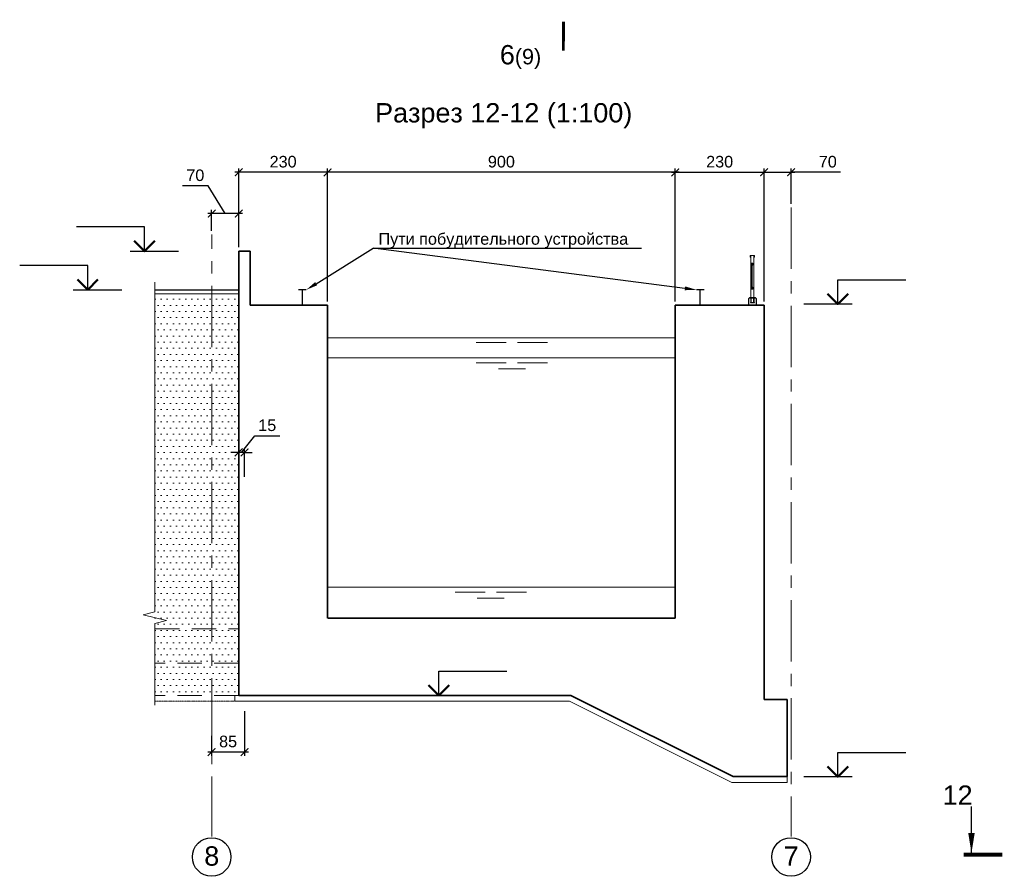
# Model space of a CAD drawing. Header units: millimetres. Extents: x 442308 to 722034, y 240588 to 370364.
# Tile 4 of 27: x 504405 to 529894, y 288766 to 310938. Entities that reach past the tile are written whole.
import ezdxf
from ezdxf import colors
from ezdxf.entities.mleader import LeaderData, LeaderLine
from ezdxf.enums import TextEntityAlignment as Align
from ezdxf.math import Vec2, Vec3

# ---------------------------------------------------------------- set-up
doc = ezdxf.new("R2018")
doc.units = ezdxf.units.MM
doc.header["$LTSCALE"] = 10
for name, pattern in [('HIDDEN', [9.525, 6.35, -3.175]), ('осевая', [50.8, 31.75, -6.35, 6.35, -6.35]), ('фантом', [63.5, 31.75, -6.35, 6.35, -6.35, 6.35, -6.35])]:
    doc.linetypes.add(name, pattern=pattern)
for name, color, linetype, lineweight in [('Бетон', 7, 'Continuous', 35), ('Вода', 5, 'Continuous', 30), ('ГТО-2_Размеры', 7, 'Continuous', 15), ('Отдел_Выноски(стрелка)', 7, 'Continuous', 15), ('Отдел_Заглавные надписи', 7, 'Continuous', 30), ('Отдел_Разрезы. Сечения. Узлы', 7, 'Continuous', 15), ('текст', 7, 'Continuous', 25)]:
    doc.layers.add(name, color=color, linetype=linetype, lineweight=lineweight)
for name, color, linetype in [('Земля', 34, 'Continuous'), ('Металл', 1, 'Continuous'), ('Оси', 1, 'осевая'), ('отметки', 7, 'Continuous'), ('Штриховка', 7, 'Continuous')]:
    doc.layers.add(name, color=color, linetype=linetype)
doc.styles.add('arial', font='arial.ttf')
doc.styles.add('Arial 5', font='arial.ttf', dxfattribs={"height": 5})
doc.styles.get("Standard").update_dxf_attribs({"font": 'arial.ttf'})
doc.styles.add('аrial', font='arial.ttf')
doc.styles.add('Рогун1', font='arial.ttf')
doc.dimstyles.new('100 мм', dxfattribs={"dimscale": 100, "dimtxt": 3.5, "dimasz": 2, "dimexe": 1, "dimexo": 1, "dimgap": 1.2, "dimtad": 1, "dimdec": 0, "dimlfac": 0.1, "dimrnd": 0.0001, "dimtxsty": 'Рогун1', "dimblk": 'ARCHTICK', "dimcen": 2.5, "dimdle": 1, "dimaunit": 1, "dimadec": 1, "dimazin": 0, "dimtfac": 1, "dimtdec": 0, "dimtmove": 1, "dimatfit": 3, "dimldrblk": 'ARCHTICK', "dimfxl": 1, "dimtfill": 1, "dimarcsym": 0})

# ---------------------------------------------------------------- blocks, each defined once
blk = doc.blocks.new('_ArchTick')
at = {"color": 0, "linetype": 'ByBlock', "const_width": 0.15}
blk.add_lwpolyline([(-0.5, -0.5), (0.5, 0.5)], dxfattribs=at)
blk = doc.blocks.new('*D212')
at = {"layer": 'Defpoints', "color": 0, "transparency": 16777216}
for p in [(510075, 306988), (510075, 304946), (512375, 304896)]:
    blk.add_point(p, dxfattribs=at)
at = {"layer": 'ГТО-2_Размеры', "color": 0, "lineweight": -2, "transparency": 16777216}
for p, q in [((512475, 306988), (509975, 306988)), ((510075, 305046), (510075, 307088)), ((512375, 304996), (512375, 307088))]:
    blk.add_line(p, q, dxfattribs=at)
at = {"layer": 'ГТО-2_Размеры', "color": 0, "lineweight": -2, "transparency": 16777216, "xscale": 200, "yscale": 200, "zscale": 200, "rotation": 180}
blk.add_blockref('_ArchTick', (510075, 306988), dxfattribs=at)
at = {"layer": 'ГТО-2_Размеры', "color": 0, "lineweight": -2, "transparency": 16777216, "xscale": 200, "yscale": 200, "zscale": 200}
blk.add_blockref('_ArchTick', (512375, 306988), dxfattribs=at)
at = {"layer": 'ГТО-2_Размеры', "color": 0, "transparency": 16777216, "insert": (511225, 307261), "char_height": 300, "attachment_point": 5, "style": 'Рогун1'}
blk.add_mtext('230', dxfattribs=at)
blk = doc.blocks.new('*D213')
at = {"layer": 'Defpoints', "color": 0, "transparency": 16777216}
for p in [(512375, 306988), (521375, 304896), (512375, 303546)]:
    blk.add_point(p, dxfattribs=at)
at = {"layer": 'ГТО-2_Размеры', "color": 0, "lineweight": -2, "transparency": 16777216}
for p, q in [((521475, 306988), (512275, 306988)), ((512375, 303646), (512375, 307088)), ((521375, 304996), (521375, 307088))]:
    blk.add_line(p, q, dxfattribs=at)
at = {"layer": 'ГТО-2_Размеры', "color": 0, "lineweight": -2, "transparency": 16777216, "xscale": 200, "yscale": 200, "zscale": 200, "rotation": 180}
blk.add_blockref('_ArchTick', (512375, 306988), dxfattribs=at)
at = {"layer": 'ГТО-2_Размеры', "color": 0, "lineweight": -2, "transparency": 16777216, "xscale": 200, "yscale": 200, "zscale": 200}
blk.add_blockref('_ArchTick', (521375, 306988), dxfattribs=at)
at = {"layer": 'ГТО-2_Размеры', "color": 0, "transparency": 16777216, "insert": (516875, 307261), "char_height": 300, "attachment_point": 5, "style": 'Рогун1'}
blk.add_mtext('900', dxfattribs=at)
blk = doc.blocks.new('*D209')
at = {"layer": 'Defpoints', "color": 0, "transparency": 16777216}
for p in [(509375, 305919), (509375, 305376), (510075, 304946)]:
    blk.add_point(p, dxfattribs=at)
at = {"layer": 'ГТО-2_Размеры', "color": 0, "lineweight": -2, "transparency": 16777216}
for p, q in [((509285, 306637), (508619, 306637)), ((509725, 305919), (509285, 306637)), ((510175, 305919), (509275, 305919)), ((509375, 305476), (509375, 306019)), ((510075, 305046), (510075, 306019))]:
    blk.add_line(p, q, dxfattribs=at)
at = {"layer": 'ГТО-2_Размеры', "color": 0, "lineweight": -2, "transparency": 16777216, "xscale": 200, "yscale": 200, "zscale": 200, "rotation": 180}
blk.add_blockref('_ArchTick', (509375, 305919), dxfattribs=at)
at = {"layer": 'ГТО-2_Размеры', "color": 0, "lineweight": -2, "transparency": 16777216, "xscale": 200, "yscale": 200, "zscale": 200}
blk.add_blockref('_ArchTick', (510075, 305919), dxfattribs=at)
at = {"layer": 'ГТО-2_Размеры', "color": 0, "transparency": 16777216, "insert": (508952, 306910), "char_height": 300, "attachment_point": 5, "style": 'Рогун1'}
blk.add_mtext('70', dxfattribs=at)
blk = doc.blocks.new('*D210')
at = {"layer": 'Defpoints', "color": 0, "transparency": 16777216}
for p in [(523675, 306988), (521375, 303546), (523675, 303546)]:
    blk.add_point(p, dxfattribs=at)
at = {"layer": 'ГТО-2_Размеры', "color": 0, "lineweight": -2, "transparency": 16777216}
for p, q in [((521275, 306988), (523775, 306988)), ((521375, 303646), (521375, 307088)), ((523675, 303646), (523675, 307088))]:
    blk.add_line(p, q, dxfattribs=at)
at = {"layer": 'ГТО-2_Размеры', "color": 0, "lineweight": -2, "transparency": 16777216, "xscale": 200, "yscale": 200, "zscale": 200, "rotation": 180}
blk.add_blockref('_ArchTick', (521375, 306988), dxfattribs=at)
at = {"layer": 'ГТО-2_Размеры', "color": 0, "lineweight": -2, "transparency": 16777216, "xscale": 200, "yscale": 200, "zscale": 200}
blk.add_blockref('_ArchTick', (523675, 306988), dxfattribs=at)
at = {"layer": 'ГТО-2_Размеры', "color": 0, "transparency": 16777216, "insert": (522525, 307261), "char_height": 300, "attachment_point": 5, "style": 'Рогун1'}
blk.add_mtext('230', dxfattribs=at)
blk = doc.blocks.new('*D211')
at = {"layer": 'Defpoints', "color": 0, "transparency": 16777216}
for p in [(524375, 306988), (524375, 306073), (523675, 303546)]:
    blk.add_point(p, dxfattribs=at)
at = {"layer": 'ГТО-2_Размеры', "color": 0, "lineweight": -2, "transparency": 16777216}
for p, q in [((523575, 306988), (524475, 306988)), ((523675, 303646), (523675, 307088)), ((524375, 306173), (524375, 307088)), ((525658, 306988), (524375, 306988))]:
    blk.add_line(p, q, dxfattribs=at)
at = {"layer": 'ГТО-2_Размеры', "color": 0, "lineweight": -2, "transparency": 16777216, "xscale": 200, "yscale": 200, "zscale": 200, "rotation": 180}
blk.add_blockref('_ArchTick', (523675, 306988), dxfattribs=at)
at = {"layer": 'ГТО-2_Размеры', "color": 0, "lineweight": -2, "transparency": 16777216, "xscale": 200, "yscale": 200, "zscale": 200}
blk.add_blockref('_ArchTick', (524375, 306988), dxfattribs=at)
at = {"layer": 'ГТО-2_Размеры', "color": 0, "transparency": 16777216, "insert": (525325, 307261), "char_height": 300, "attachment_point": 5, "style": 'Рогун1'}
blk.add_mtext('70', dxfattribs=at)
blk = doc.blocks.new('*U182')
at = {"color": 0, "linetype": 'ByBlock', "lineweight": -2}
for p, q in [((7, 0), (7, 5)), ((7, 5), (21, 5)), ((7, 0), (0, 0)), ((10, 0), (7, 0))]:
    blk.add_line(p, q, dxfattribs=at)
at = {"color": 0, "linetype": 'ByBlock', "lineweight": 50}
blk.add_lwpolyline([(4.88, 2.12), (7, 0), (9.12, 2.12)], dxfattribs=at)
at = {"color": 0, "linetype": 'ByBlock', "lineweight": -2, "flags": 104}
for tag, p in [('ОТМЕТКА', (13.23, 7.77)), ('ПРИМЕЧАНИЕ', (13.23, 1.77))]:
    blk.add_attdef(tag, text='', height=3.5, dxfattribs=at).set_placement(p, align=Align.MIDDLE_CENTER)
blk = doc.blocks.new('*U183')
at = {"color": 0, "linetype": 'ByBlock', "lineweight": -2}
for p, q in [((-7, 5), (-21, 5)), ((-7, 0), (-7, 5)), ((-10, 0), (-7, 0)), ((-7, 0), (0, 0))]:
    blk.add_line(p, q, dxfattribs=at)
at = {"color": 0, "linetype": 'ByBlock', "lineweight": 50}
blk.add_lwpolyline([(-4.88, 2.12), (-7, 0), (-9.12, 2.12)], dxfattribs=at)
at = {"color": 0, "linetype": 'ByBlock', "lineweight": -2, "flags": 64}
for tag, p in [('ОТМЕТКА', (-13.23, 7.77)), ('ПРИМЕЧАНИЕ', (-13.23, 1.77))]:
    blk.add_attdef(tag, text='', height=3.5, dxfattribs=at).set_placement(p, align=Align.MIDDLE_CENTER)
blk = doc.blocks.new('*D215')
at = {"layer": 'Defpoints', "color": 0, "transparency": 16777216}
for p in [(510075, 299739), (510075, 299196), (510225, 299008)]:
    blk.add_point(p, dxfattribs=at)
at = {"layer": 'ГТО-2_Размеры', "color": 0, "lineweight": -2, "transparency": 16777216}
for p, q in [((510150, 299739), (510492, 300166)), ((510492, 300166), (511136, 300166)), ((510075, 299296), (510075, 299839)), ((510225, 299108), (510225, 299839)), ((510075, 299739), (509875, 299739)), ((510225, 299739), (510075, 299739)), ((510225, 299739), (510075, 299739)), ((510225, 299739), (510425, 299739))]:
    blk.add_line(p, q, dxfattribs=at)
at = {"layer": 'ГТО-2_Размеры', "color": 0, "lineweight": -2, "transparency": 16777216, "xscale": 200, "yscale": 200, "zscale": 200}
blk.add_blockref('_ArchTick', (510075, 299739), dxfattribs=at)
at = {"layer": 'ГТО-2_Размеры', "color": 0, "lineweight": -2, "transparency": 16777216, "xscale": 200, "yscale": 200, "zscale": 200, "rotation": 180}
blk.add_blockref('_ArchTick', (510225, 299739), dxfattribs=at)
at = {"layer": 'ГТО-2_Размеры', "color": 0, "transparency": 16777216, "insert": (510814, 300439), "char_height": 300, "attachment_point": 5, "style": 'Рогун1'}
blk.add_mtext('15', dxfattribs=at)
blk = doc.blocks.new('*D216')
at = {"layer": 'Defpoints', "color": 0, "transparency": 16777216}
for p in [(510225, 293136), (509375, 292502), (509375, 291981)]:
    blk.add_point(p, dxfattribs=at)
at = {"layer": 'ГТО-2_Размеры', "color": 0, "lineweight": -2, "transparency": 16777216}
for p, q in [((510225, 293036), (510225, 291881)), ((509375, 292402), (509375, 291881)), ((510325, 291981), (509275, 291981))]:
    blk.add_line(p, q, dxfattribs=at)
at = {"layer": 'ГТО-2_Размеры', "color": 0, "lineweight": -2, "transparency": 16777216, "xscale": 200, "yscale": 200, "zscale": 200, "rotation": 180}
blk.add_blockref('_ArchTick', (509375, 291981), dxfattribs=at)
at = {"layer": 'ГТО-2_Размеры', "color": 0, "lineweight": -2, "transparency": 16777216, "xscale": 200, "yscale": 200, "zscale": 200}
blk.add_blockref('_ArchTick', (510225, 291981), dxfattribs=at)
at = {"layer": 'ГТО-2_Размеры', "color": 0, "transparency": 16777216, "insert": (509800, 292254), "char_height": 300, "attachment_point": 5, "style": 'Рогун1'}
blk.add_mtext('85', dxfattribs=at)

msp = doc.modelspace()

# ---------------------------------------------------------------- hatches: boundary and pattern name
at = {"layer": 'Штриховка', "lineweight": 13}
h = msp.add_hatch(dxfattribs=at)
h.set_pattern_fill('DOTS', color=36, scale=100, style=2)
h.set_pattern_definition([(0, (-62718.34, 298781.43), (79.375, 158.75), [0, -158.75])])
h.paths.add_polyline_path([(510075.0811676, 303846.2330385), (507906.0376793, 303846.2330385), (507906.0376793, 293446.2330385), (510075.0811676, 293446.2330385)])

# ---------------------------------------------------------------- linework, layer by layer
at = {"linetype": 'Continuous', "lineweight": 15, "ltscale": 100}
msp.add_lwpolyline([(507906.0376793, 293198.3603788), (507906.0376793, 295311.2003814), (508206.0376793, 295386.2003814), (507606.0376793, 295536.2003814), (507906.0376793, 295611.2003814), (507906.0376793, 304146.8749822), (507906.0376793, 295611.2003814), (507606.0376793, 295536.2003814), (508206.0376793, 295386.2003814), (507906.0376793, 295311.2003814)], close=True, dxfattribs=at)
at = {"layer": 'Бетон'}
msp.add_line((518675.0811676, 293446.2330385), (522875.0811676, 291346.2330385), dxfattribs=at)
at = {"layer": 'Бетон', "lineweight": 15}
for p, q in [((518639.670971, 293296.2330385), (522839.670971, 291196.2330385)), ((524275.0811676, 291346.2330385), (524275.0811676, 291196.2330385)), ((522839.670971, 291196.2330385), (524275.0811676, 291196.2330385))]:
    msp.add_line(p, q, dxfattribs=at)
at = {"layer": 'Бетон'}
for points in [[(510075.0811676, 304946.2330385), (510375.0811676, 304946.2330385)], [(510075.0811676, 293446.2330385), (510075.0811676, 304946.2330385)], [(510375.0811676, 304946.2330385), (510375.0811676, 303546.2330385)], [(510375.0811676, 303546.2330385), (512375.0811676, 303546.2330385)], [(512375.0811676, 303546.2330385), (512375.0811676, 295446.2330385)], [(521375.0811676, 303546.2330385), (523675.0811676, 303546.2330385)], [(521375.0811676, 295446.2330385), (521375.0811676, 303546.2330385)], [(523675.0811676, 303546.2330385), (523675.0811676, 293346.2330385)], [(512382.2762347, 295446.2330385), (521375.0811676, 295446.2330385)], [(518675.0811676, 293446.2330385), (510075.0811676, 293446.2330385)], [(524275.0811676, 293346.2330385), (523675.0811676, 293346.2330385)], [(524275.0811676, 291346.2330385), (524275.0811676, 293346.2330385)], [(524275.0811676, 291346.2330385), (522875.0811676, 291346.2330385)]]:
    msp.add_lwpolyline(points, dxfattribs=at)
at = {"layer": 'Бетон', "color": 7, "lineweight": 25, "ltscale": 10}
msp.add_lwpolyline([(507906.0376793, 303946.2330385), (510075.0811676, 303946.2330385)], dxfattribs=at)
at = {"layer": 'Бетон', "color": 7, "linetype": 'HIDDEN', "lineweight": 18, "ltscale": 10}
for points in [[(507906.0376793, 295174.8044671), (510075.0811676, 295174.8044671)], [(510075.0811676, 294279.5663718), (507906.0376793, 294279.5663718)], [(510075.0811676, 293446.2330385), (507906.0376793, 293446.2330385)]]:
    msp.add_lwpolyline(points, dxfattribs=at)
at = {"layer": 'Бетон', "lineweight": 15}
for points in [[(510075.0811676, 293446.2330385), (509975.0811676, 293446.2330385)], [(509975.0811676, 293446.2330385), (509975.0811676, 293296.2330385)], [(509975.0811676, 293296.2330385), (518639.670971, 293296.2330385)]]:
    msp.add_lwpolyline(points, dxfattribs=at)
at = {"layer": 'Бетон', "color": 7, "linetype": 'HIDDEN', "lineweight": 15, "ltscale": 0.05}
msp.add_lwpolyline([(510075.0811676, 293296.2330385), (507906.0376793, 293296.2330385)], dxfattribs=at)
at = {"layer": 'Вода', "lineweight": 18, "ltscale": 80}
for points in [[(512375.0811676, 302706.2330385), (521375.0811676, 302706.2330385)], [(516226.1392089, 302578.4552684), (517000.7878248, 302578.4552684)], [(517295.1199138, 302578.4552684), (518069.7685297, 302578.4552684)], [(512375.0811676, 302186.2330385), (521375.0811676, 302186.2330385)], [(516226.1392089, 302058.4552684), (517000.7878248, 302058.4552684)], [(517295.1199138, 302058.4552684), (518069.7685297, 302058.4552684)], [(517502.6659684, 301902.7647461), (516804.5384338, 301902.7647461)], [(512374.3705437, 296246.2330385), (521375.0811676, 296246.2330385)], [(516455.0770191, 296118.4552684), (515680.4284032, 296118.4552684)], [(516247.5309645, 295962.7647461), (516945.658499, 295962.7647461)], [(517524.057724, 296118.4552684), (516749.4091081, 296118.4552684)]]:
    msp.add_lwpolyline(points, dxfattribs=at)
at = {"layer": 'Земля', "lineweight": 13}
msp.add_lwpolyline([(507906.0376793, 303846.2330385), (510075.0811676, 303846.2330385)], dxfattribs=at)
at = {"layer": 'Металл', "linetype": 'фантом', "lineweight": 30, "ltscale": 10}
for p, q in [((511825.0811676, 303946.2330385), (511625.0811676, 303946.2330385)), ((511725.0811676, 303546.2330385), (511725.0811676, 303946.2330385)), ((522125.0811676, 303946.2330385), (521925.0811676, 303946.2330385)), ((522025.0811676, 303546.2330385), (522025.0811676, 303946.2330385)), ((511825.0811676, 303546.2330385), (511625.0811676, 303546.2330385)), ((522125.0811676, 303546.2330385), (521925.0811676, 303546.2330385))]:
    msp.add_line(p, q, dxfattribs=at)
at = {"layer": 'Металл', "linetype": 'Continuous', "lineweight": 20}
for points in [[(523425.5017389, 304790.896051), (523425.5017389, 304836.2330385), (523316.2958566, 304836.2330385), (523316.2958566, 304790.896051)], [(523420.8878349, 304796.3563451), (523420.8878561, 304831.6040515), (523320.8265158, 304831.6000617), (523320.8265158, 304796.3563451)], [(523334.496837, 304831.6000617), (523334.496837, 303964.4060777), (523334.496837, 303969.0390545)], [(523334.496837, 304639.9933772), (523384.4668013, 304639.9933772), (523384.4668013, 304594.3254627)], [(523379.8338245, 304588.3687783), (523379.8338245, 304635.3604004), (523339.9571311, 304635.3604004)], [(523346.410206, 304635.3604004), (523346.410206, 303969.0390545), (523346.410206, 303969.0390545)], [(523366.2658209, 304635.3604004), (523366.2658209, 303969.0390545), (523366.2658209, 303969.0390545)], [(523407.3007585, 304831.6000617), (523407.3007585, 303736.3499699)], [(523334.496837, 303964.4060777), (523384.4668013, 303964.4060777), (523384.4668013, 304009.4121383)], [(523334.496837, 303964.4060777), (523334.496837, 303736.3499699)], [(523379.8338245, 304014.8724324), (523379.8338245, 303969.0390545), (523339.9571311, 303969.0390545)], [(523372.2225054, 303969.0390545), (523376.028165, 303969.0390545), (523376.8554822, 303969.0390545)], [(523379.8338245, 304009.4121383), (523379.8338245, 303969.0390545), (523379.8338245, 303973.3411045)], [(523379.8338245, 303977.9740813), (523379.8338245, 303974.1684217), (523379.8338245, 303979.2977889)], [(523450.1557942, 303736.3499699), (523450.1557942, 303726.3499699), (523300.2459011, 303726.3499699), (523300.2459011, 303736.3499699)], [(523334.8277639, 303726.3499699), (523334.8277639, 303615.7745715), (523334.8277639, 303615.7745715)], [(523345.0864983, 303726.3499699), (523345.0864983, 303615.7745715), (523345.0864983, 303615.7745715)], [(523405.1497336, 303726.3499699), (523405.1497336, 303615.7745715), (523405.1497336, 303615.7745715)], [(523414.9120776, 303726.3499699), (523414.9120776, 303615.7745715), (523414.9120776, 303615.7745715)]]:
    msp.add_lwpolyline(points, dxfattribs=at)
at = {"layer": 'Металл'}
msp.add_lwpolyline([(523475.0811676, 303546.2330385), (523475.1407764, 303711.3649877), (523450.1557942, 303736.3499699), (523300.2459011, 303736.3499699), (523275.260919, 303711.3649877), (523275.260919, 303711.3649877), (523275.2649862, 303546.2330385), (523475.0811676, 303546.2330385)], close=True, dxfattribs=at)
at = {"layer": 'Металл', "linetype": 'Continuous', "lineweight": 20}
msp.add_lwpolyline([(523430.1347158, 303605.6813005), (523320.1015161, 303605.6813005), (523320.1015161, 303615.7745715), (523430.1347158, 303615.7745715)], close=True, dxfattribs=at)
for points in [[(523320.8265158, 304796.3563451), (523320.9635464, 304795.1981009), (523320.7633699, 304793.8743932), (523319.9360527, 304792.716149), (523319.9360527, 304792.716149), (523318.9432719, 304791.5579048), (523317.6195642, 304790.896051), (523316.2958566, 304790.896051)], [(523384.4668013, 304594.3254627), (523384.4668013, 304592.5053647), (523384.1358744, 304591.181657), (523383.3085571, 304590.1888763), (523383.3085571, 304590.1888763), (523382.4812398, 304589.0306321), (523381.1575322, 304588.3687783), (523379.8338245, 304588.3687783)], [(523425.5017389, 304790.896051), (523424.1780313, 304790.896051), (523422.6888601, 304791.5579048), (523421.8615428, 304792.716149), (523421.8615428, 304792.716149), (523421.0342256, 304793.8743932), (523420.7032986, 304795.1981009), (523420.8878349, 304796.3563451)], [(523379.8338245, 304014.8724324), (523381.1575322, 304014.706969), (523382.4812398, 304014.0451152), (523383.3085571, 304013.0523344), (523383.3085571, 304013.0523344), (523384.1358744, 304012.0595537), (523384.4668013, 304010.735846), (523384.4668013, 304009.4121383)]]:
    msp.add_open_spline(points, degree=3, knots=[0, 0, 0, 0, 0.125, 0.125, 0.125, 0.12500001, 1, 1, 1, 1], dxfattribs=at)
for points in [[(523339.9571311, 304635.3604004), (523337.6406427, 304635.8567907), (523335.4896177, 304637.5114253), (523334.496837, 304639.9933772)], [(523334.496837, 303964.4060777), (523335.4896177, 303966.8880296), (523337.6406427, 303968.5426642), (523339.9571311, 303969.0390545)]]:
    msp.add_open_spline(points, degree=3, dxfattribs=at)
at = {"layer": 'Оси', "linetype": 'осевая', "lineweight": 15, "ltscale": 5}
for points in [[(524375.0811676, 306072.9567989), (524375.0811676, 289765.5497986)], [(509375.0811676, 289765.5497986), (509375.0811676, 305375.9427063)]]:
    msp.add_lwpolyline(points, dxfattribs=at)
at = {"layer": 'Отдел_Разрезы. Сечения. Узлы'}
msp.add_lwpolyline([(518480.4260044, 310888.1680253, 75, 75, 0), (518479.8808367, 310138.1682234, 75, 75, 0), (518480.0625593, 310388.1681574, 0, 100, 0), (517980.0626913, 310388.5316025, 0, 0, 0), (517230.0628895, 310389.0767702, 0, 0, 0)], format="xyseb", dxfattribs=at)
at = {"layer": 'текст', "ltscale": 5}
msp.add_lwpolyline([(529044.3283625, 289373.9523022), (529044.3283625, 290573.9523022)], dxfattribs=at)
msp.add_lwpolyline([(529044.3283625, 289373.9523022, 0, 170, 0), (529044.3283625, 289889.2118864, 170, 170, 0)], format="xyseb", dxfattribs=at)
at = {"layer": 'текст', "const_width": 100}
msp.add_lwpolyline([(529844.3283625, 289323.9700095), (528844.3283625, 289323.9700095)], dxfattribs=at)

# ---------------------------------------------------------------- block references
at = {"layer": 'отметки'}
ref = msp.add_blockref('*U183', (508518.829693, 304946.2330385), dxfattribs=dict(at, xscale=125.727702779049, yscale=125.727702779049, zscale=125.727702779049))
lines = msp.add_mtext('16,000', dxfattribs={"layer": '0', "color": 0, "linetype": 'ByBlock', "lineweight": -2, "insert": (506855.7792452, 305923.4161468), "char_height": 2.5, "attachment_point": 1, "bg_fill": 3, "box_fill_scale": 1.2, "bg_fill_color": 256, "bg_fill_transparency": 0})
ref.add_attrib('ОТМЕТКА', '', (506855.7792452, 305923.4161468)).embed_mtext(lines)
ref = msp.add_blockref('*U183', (507045.6432621, 303946.2330385), dxfattribs=dict(at, xscale=125.727702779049, yscale=125.727702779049, zscale=125.727702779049))
lines = msp.add_mtext('15,000', dxfattribs={"layer": '0', "color": 0, "linetype": 'ByBlock', "lineweight": -2, "insert": (505382.5928143, 304923.4161468), "char_height": 2.5, "attachment_point": 1, "bg_fill": 3, "box_fill_scale": 1.2, "bg_fill_color": 256, "bg_fill_transparency": 0})
ref.add_attrib('ОТМЕТКА', '', (505382.5928143, 304923.4161468)).embed_mtext(lines)
ref = msp.add_blockref('*U182', (524702.6933285, 303577.3814549), dxfattribs=dict(at, xscale=125.727702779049, yscale=125.727702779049, zscale=125.727702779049))
lines = msp.add_mtext('14,600', dxfattribs={"layer": '0', "color": 0, "linetype": 'ByBlock', "lineweight": -2, "insert": (526365.7437763, 304554.5645633), "char_height": 2.5, "attachment_point": 1, "bg_fill": 3, "box_fill_scale": 1.2, "bg_fill_color": 256, "bg_fill_transparency": 0})
ref.add_attrib('ОТМЕТКА', '', (526365.7437763, 304554.5645633)).embed_mtext(lines)
ref = msp.add_blockref('*U182', (514375.0811676, 293446.2330385), dxfattribs=dict(at, xscale=125.727702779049, yscale=125.727702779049, zscale=125.727702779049))
lines = msp.add_mtext('4,500', dxfattribs={"layer": '0', "color": 0, "linetype": 'ByBlock', "lineweight": -2, "insert": (516038.1316154, 294423.4161468), "char_height": 2.5, "attachment_point": 1, "bg_fill": 3, "box_fill_scale": 1.2, "bg_fill_color": 256, "bg_fill_transparency": 0})
ref.add_attrib('ОТМЕТКА', '', (516038.1316154, 294423.4161468)).embed_mtext(lines)
ref = msp.add_blockref('*U182', (524702.6933285, 291342.8328564), dxfattribs=dict(at, xscale=125.727702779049, yscale=125.727702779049, zscale=125.727702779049))
lines = msp.add_mtext('2,400', dxfattribs={"layer": '0', "color": 0, "linetype": 'ByBlock', "lineweight": -2, "insert": (526365.7437763, 292320.0159647), "char_height": 2.5, "attachment_point": 1, "bg_fill": 3, "box_fill_scale": 1.2, "bg_fill_color": 256, "bg_fill_transparency": 0})
ref.add_attrib('ОТМЕТКА', '', (526365.7437763, 292320.0159647)).embed_mtext(lines)

# ---------------------------------------------------------------- texts
at = {"insert": (516834.8345892, 310282.1634637), "char_height": 2.5, "attachment_point": 1, "style": 'аrial'}
msp.add_mtext_dynamic_manual_height_columns('{\\H200x;6\\H0.8x;(9)}', width=3148.469281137, gutter_width=12.5, heights=[0], dxfattribs=at)
at = {"layer": 'текст', "insert": (516934.6891326, 308453.3134959), "char_height": 500, "width": 8681.268769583, "attachment_point": 5, "style": 'arial'}
msp.add_mtext('Разрез 12-12 (1:100)', dxfattribs=at)
at = {"layer": 'текст', "ltscale": 5, "insert": (528296.7124614, 291116.7392197), "char_height": 500, "width": 595.810227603, "attachment_point": 1, "style": 'Arial 5'}
msp.add_mtext('12', dxfattribs=at)

# ---------------------------------------------------------------- dimensions: what is measured, and where the dimension line sits
at = {"layer": 'ГТО-2_Размеры'}
for base, p1, p2, picture, middle in [((510075.0811676, 306987.8536586), (512375.0811676, 304896.2330385), (510075.0811676, 304946.2330385), '*D212', (511225.0811676, 307261.1278741)), ((512375.0811675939, 306987.8536585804), (521375.0811675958, 304896.2330385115), (512375.0811675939, 303546.2330385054), '*D213', (516875.0811675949, 307261.0255548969)), ((523675.0811676, 306987.8536586), (521375.0811676, 303546.2330385), (523675.0811676, 303546.2330385), '*D210', (522525.0811676, 307261.1278741))]:
    dim = msp.add_linear_dim(base=base, p1=p1, p2=p2, angle=180, dimstyle='100 мм', override={"dimtxt": 3, "dimdec": 6, "dimtfill": 0}, dxfattribs=at)
    dim.commit()
    dim.dimension.update_dxf_attribs({"geometry": picture, "text_midpoint": middle})
dim = msp.add_linear_dim(base=(524375.0811676, 306987.8536586), p1=(523675.0811676, 303546.2330385), p2=(524375.0811676, 306072.9567989), angle=180, dimstyle='100 мм', override={"dimtxt": 3, "dimdec": 6, "dimtfill": 0}, dxfattribs=at)
dim.commit()
dim.dimension.update_dxf_attribs({"geometry": '*D211', "text_midpoint": (525325.0196843, 306987.8536586), "dimtype": 160})
for base, p1, p2, picture, middle in [((509375.0811676, 305918.918599), (510075.0811676, 304946.2330385), (509375.0811676, 305375.9427063), '*D209', (509164.7918669, 306636.5910601)), ((510075.0811676, 299739.2089313), (510225.0811676, 299008.2799826), (510075.0811676, 299196.2330385), '*D215', (510612.134786, 300165.7945181)), ((509375.0811676, 291980.7273054), (510225.0811676, 293136.3254006), (509375.0811676, 292502.3120754), '*D216', (509800.0811676, 291980.7273054))]:
    dim = msp.add_linear_dim(base=base, p1=p1, p2=p2, dimstyle='100 мм', override={"dimtxt": 3, "dimdec": 6, "dimtfill": 0}, dxfattribs=at)
    dim.commit()
    dim.dimension.update_dxf_attribs({"geometry": picture, "text_midpoint": middle, "dimtype": 160})

# ---------------------------------------------------------------- leaders
at = {"layer": 'Отдел_Выноски(стрелка)'}
ml = msp.add_multileader_mtext('Standard', dxfattribs=at)
ml.set_content('Пути побудительного устройства', color=256, style='arial')
ml.set_leader_properties()
ml.build(insert=Vec2(0, 0))
ml.multileader.update_dxf_attribs({"text_left_attachment_type": 6, "text_right_attachment_type": 6, "dogleg_length": 136.6171409, "arrow_head_size": 300})
ctx = ml.context
ctx.base_point, ctx.char_height, ctx.arrow_head_size, ctx.plane_origin = Vec3(513691.9628849, 305025.3537536), 300, 300, Vec3(505449.1250991, 313646.1658908)
ctx.left_attachment, ctx.right_attachment = 6, 6
notes = []
notes.append((ctx, [(1, (1, 1, 0), (513555.345744, 305025.3537536), (1, 0), 136.6171409, [(0, [(521925.0811676, 303946.2330385)], 0, []), (1, [(511825.0811676, 303946.2330385)], 0, [])])]))
ctx.mtext.insert, ctx.mtext.width, ctx.mtext.defined_height, ctx.mtext.flow_direction = Vec3(513693.9628849, 305413.552935), 8825.069696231, 1792.5845394, 5
for ctx, leaders in notes:
    for number, flags, end, landing, length, lines in leaders:
        leader = LeaderData()
        leader.index, (leader.has_last_leader_line, leader.has_dogleg_vector, leader.attachment_direction) = number, flags
        leader.last_leader_point, leader.dogleg_vector, leader.dogleg_length = Vec3(end), Vec3(landing), length
        for number, points, colour, breaks in lines:
            line = LeaderLine()
            line.index, line.vertices, line.color, line.breaks = number, Vec3.list(points), colors.encode_raw_color(colour), breaks
            leader.lines.append(line)
        ctx.leaders.append(leader)

# ---------------------------------------------------------------- next in the draw order: texts
at = {"layer": 'Отдел_Заглавные надписи', "char_height": 500, "attachment_point": 5, "style": 'arial', "bg_fill": 3, "box_fill_scale": 1.5, "bg_fill_color": 256, "bg_fill_transparency": 0}
for s, insert in [('\\pxqc;8', (509377.3083187, 289287.7582616)), ('\\pxqc;7', (524377.3083187, 289287.7582616))]:
    msp.add_mtext(s, dxfattribs=dict(at, insert=insert))

# ---------------------------------------------------------------- next in the draw order: linework, layer by layer
for centre in [(509375.0811676, 289265.5497986), (524375.0811676, 289265.5497986)]:
    msp.add_circle(centre, 500)

doc.saveas('drawing.dxf')
